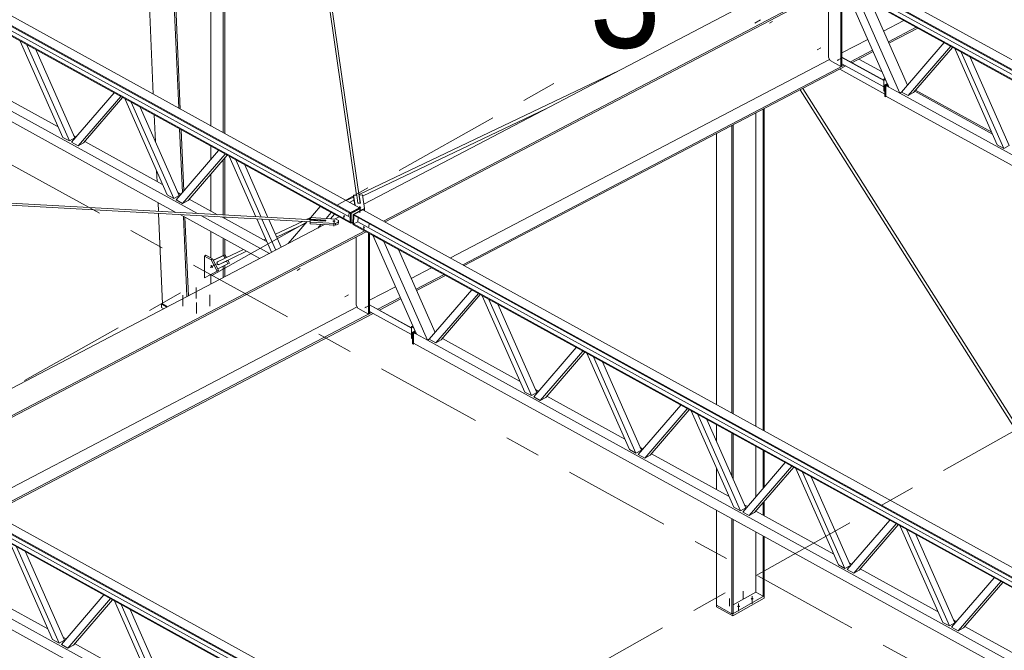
# Model space of a CAD drawing. Header units: millimetres. Extents: x -260 to 160, y -50 to 247.
# Tile 67 of 74: x 42 to 69, y 81 to 98. Entities that reach past the tile are written whole.
import ezdxf

# ---------------------------------------------------------------- set-up
doc = ezdxf.new("R2010")
doc.units = ezdxf.units.MM
for name, pattern in [('XKITLINE00', [0]), ('XKITLINE02', [4, 2, -2]), ('XKITLINE03', [6, 3, -1, 1, -1])]:
    doc.linetypes.add(name, pattern=pattern)
for name, color, linetype, lineweight in [('Element', 2, 'Continuous', 0), ('Spoina', 1, 'Continuous', 0), ('Śruba', 3, 'Continuous', 0)]:
    doc.layers.add(name, color=color, linetype=linetype, lineweight=lineweight)
doc.styles.add('ARIAL', font='ARIAL.TTF')

msp = doc.modelspace()

# ---------------------------------------------------------------- hatches: boundary and pattern name
at = {"layer": 'Śruba'}
for points in [[(64.779, 97.332), (64.781, 97.327), (64.782, 97.323), (64.782, 97.319), (64.782, 97.315), (64.78, 97.311), (64.779, 97.309), (64.776, 97.307), (64.774, 97.306), (64.771, 97.306), (64.767, 97.307), (64.764, 97.308), (64.76, 97.311), (64.757, 97.314), (64.754, 97.318), (64.751, 97.322), (64.749, 97.326), (64.748, 97.331), (64.747, 97.335), (64.746, 97.339), (64.747, 97.343), (64.748, 97.346), (64.75, 97.349), (64.752, 97.351), (64.755, 97.352), (64.758, 97.352), (64.761, 97.351), (64.765, 97.349), (64.768, 97.347), (64.771, 97.344), (64.774, 97.34), (64.777, 97.336)], [(51.387, 93.177), (51.38, 93.179), (51.373, 93.181), (51.367, 93.184), (51.362, 93.187), (51.359, 93.191), (51.357, 93.195), (51.356, 93.199), (51.357, 93.203), (51.359, 93.207), (51.363, 93.21), (51.368, 93.213), (51.374, 93.216), (51.381, 93.218), (51.388, 93.219), (51.396, 93.219), (51.404, 93.218), (51.411, 93.217), (51.418, 93.215), (51.424, 93.212), (51.428, 93.209), (51.432, 93.205), (51.434, 93.201), (51.435, 93.197), (51.434, 93.193), (51.431, 93.189), (51.428, 93.185), (51.423, 93.182), (51.417, 93.18), (51.41, 93.178), (51.402, 93.177), (51.395, 93.177)], [(50.665, 92.802), (50.657, 92.804), (50.651, 92.806), (50.645, 92.808), (50.64, 92.812), (50.636, 92.815), (50.634, 92.819), (50.634, 92.824), (50.634, 92.828), (50.637, 92.832), (50.64, 92.835), (50.645, 92.838), (50.651, 92.841), (50.658, 92.842), (50.666, 92.843), (50.673, 92.844), (50.681, 92.843), (50.688, 92.842), (50.695, 92.84), (50.701, 92.837), (50.706, 92.833), (50.709, 92.83), (50.711, 92.826), (50.712, 92.822), (50.711, 92.817), (50.709, 92.814), (50.705, 92.81), (50.7, 92.807), (50.694, 92.805), (50.687, 92.803), (50.68, 92.802), (50.672, 92.802)], [(50.948, 92.94), (50.943, 92.941), (50.939, 92.943), (50.935, 92.944), (50.932, 92.946), (50.93, 92.949), (50.928, 92.951), (50.928, 92.954), (50.928, 92.957), (50.93, 92.959), (50.932, 92.961), (50.935, 92.963), (50.939, 92.965), (50.944, 92.966), (50.948, 92.967), (50.953, 92.967), (50.958, 92.966), (50.963, 92.966), (50.967, 92.964), (50.971, 92.962), (50.974, 92.96), (50.976, 92.958), (50.977, 92.955), (50.978, 92.953), (50.977, 92.95), (50.976, 92.948), (50.973, 92.945), (50.97, 92.943), (50.966, 92.942), (50.962, 92.941), (50.957, 92.94), (50.952, 92.94)], [(51.506, 92.633), (51.501, 92.634), (51.497, 92.635), (51.493, 92.637), (51.49, 92.639), (51.488, 92.642), (51.486, 92.644), (51.486, 92.647), (51.486, 92.649), (51.488, 92.652), (51.49, 92.654), (51.493, 92.656), (51.497, 92.658), (51.502, 92.659), (51.506, 92.659), (51.511, 92.659), (51.516, 92.659), (51.521, 92.658), (51.525, 92.657), (51.529, 92.655), (51.532, 92.653), (51.534, 92.651), (51.535, 92.648), (51.536, 92.645), (51.535, 92.643), (51.534, 92.64), (51.531, 92.638), (51.528, 92.636), (51.524, 92.635), (51.52, 92.633), (51.515, 92.633), (51.51, 92.633)], [(47.283, 91.561), (47.286, 91.553), (47.288, 91.545), (47.288, 91.537), (47.288, 91.53), (47.286, 91.524), (47.282, 91.519), (47.278, 91.516), (47.273, 91.514), (47.267, 91.514), (47.261, 91.515), (47.255, 91.518), (47.248, 91.522), (47.242, 91.528), (47.236, 91.535), (47.232, 91.543), (47.228, 91.551), (47.225, 91.559), (47.223, 91.567), (47.223, 91.575), (47.223, 91.582), (47.225, 91.588), (47.229, 91.593), (47.233, 91.597), (47.238, 91.598), (47.244, 91.599), (47.25, 91.597), (47.256, 91.594), (47.263, 91.59), (47.269, 91.584), (47.275, 91.577), (47.279, 91.57)], [(51.579, 90.418), (51.58, 90.413), (51.581, 90.409), (51.582, 90.405), (51.581, 90.401), (51.58, 90.398), (51.578, 90.395), (51.576, 90.393), (51.573, 90.392), (51.57, 90.392), (51.567, 90.393), (51.563, 90.395), (51.56, 90.397), (51.557, 90.4), (51.554, 90.404), (51.551, 90.408), (51.549, 90.412), (51.547, 90.417), (51.546, 90.421), (51.546, 90.425), (51.547, 90.429), (51.548, 90.433), (51.549, 90.435), (51.552, 90.437), (51.554, 90.438), (51.558, 90.438), (51.561, 90.437), (51.564, 90.436), (51.568, 90.433), (51.571, 90.43), (51.574, 90.426), (51.577, 90.422)], [(62.352, 82.253), (62.344, 82.254), (62.337, 82.257), (62.331, 82.259), (62.327, 82.263), (62.323, 82.266), (62.321, 82.27), (62.32, 82.275), (62.321, 82.279), (62.323, 82.283), (62.327, 82.287), (62.331, 82.29), (62.337, 82.293), (62.344, 82.295), (62.352, 82.296), (62.359, 82.296), (62.367, 82.296), (62.374, 82.295), (62.381, 82.293), (62.387, 82.29), (62.392, 82.287), (62.395, 82.283), (62.398, 82.279), (62.398, 82.275), (62.398, 82.27), (62.395, 82.266), (62.392, 82.263), (62.387, 82.259), (62.381, 82.257), (62.374, 82.254), (62.367, 82.253), (62.359, 82.253)], [(61.974, 82.042), (61.967, 82.043), (61.96, 82.045), (61.954, 82.048), (61.949, 82.051), (61.946, 82.055), (61.943, 82.059), (61.943, 82.063), (61.943, 82.068), (61.946, 82.072), (61.949, 82.075), (61.954, 82.079), (61.96, 82.081), (61.967, 82.083), (61.974, 82.085), (61.982, 82.085), (61.99, 82.085), (61.997, 82.083), (62.004, 82.081), (62.01, 82.079), (62.015, 82.075), (62.018, 82.072), (62.021, 82.068), (62.021, 82.063), (62.021, 82.059), (62.018, 82.055), (62.015, 82.051), (62.01, 82.048), (62.004, 82.045), (61.997, 82.043), (61.99, 82.042), (61.982, 82.041)]]:
    msp.add_hatch(color=256, dxfattribs=at).paths.add_polyline_path(points, flags=17)

# ---------------------------------------------------------------- linework, layer by layer
at = {"layer": 'Element', "linetype": 'XKITLINE00', "lineweight": 0}
for p, q in [((21.044, 109.905), (51.389, 93.193)), ((20.792, 109.749), (51.137, 93.037)), ((20.793, 109.773), (51.138, 93.061)), ((51.13, 92.772), (20.785, 109.484)), ((51.131, 92.796), (20.786, 109.508)), ((51.409, 93.323), (49.324, 107.715)), ((51.304, 93.551), (49.286, 107.482)), ((47.235, 95.48), (47.235, 106.507)), ((47.58, 95.29), (47.58, 106.515)), ((47.621, 95.268), (47.621, 106.493)), ((46.334, 95.977), (45.906, 105.812)), ((46.376, 95.953), (45.946, 105.833)), ((45.624, 96.368), (45.228, 105.457)), ((36.091, 101.207), (51.134, 92.922)), ((92.263, 84.587), (64.429, 99.917)), ((92.263, 84.563), (64.429, 99.892)), ((64.68, 100.048), (92.515, 84.719)), ((34.221, 99.697), (46.257, 93.069)), ((34.497, 99.842), (46.856, 93.035)), ((51.505, 93.301), (64.021, 99.848)), ((92.256, 84.322), (64.422, 99.651)), ((64.542, 99.714), (92.26, 84.448)), ((52.055, 92.826), (64.731, 99.457)), ((52.1, 92.801), (64.775, 99.433)), ((64.84, 97.142), (64.84, 99.397)), ((64.87, 97.159), (64.87, 99.38)), ((64.493, 99.285), (64.493, 97.393)), ((64.955, 99.334), (66.177, 96.57)), ((65.262, 99.164), (92.256, 84.298)), ((65.262, 99.164), (66.484, 96.401)), ((66.7, 96.621), (65.677, 98.936)), ((66.032, 98.132), (66.598, 98.429)), ((66.166, 97.829), (66.946, 98.237)), ((66.183, 97.791), (66.99, 98.213)), ((43.093, 95.163), (41.904, 97.853)), ((43.278, 95.062), (42.089, 97.751)), ((64.87, 97.524), (65.589, 97.9)), ((66.534, 96.429), (67.724, 97.809)), ((66.719, 96.328), (67.908, 97.707)), ((42.337, 97.614), (43.429, 95.146)), ((65.105, 97.274), (65.723, 97.597)), ((65.149, 97.249), (65.74, 97.558)), ((67.961, 97.678), (66.87, 96.412)), ((69.209, 94.956), (68.02, 97.646)), ((69.393, 94.855), (68.204, 97.544)), ((53.925, 91.796), (64.522, 97.342)), ((54.272, 91.605), (64.931, 97.183)), ((54.316, 91.58), (64.976, 97.159)), ((64.493, 97.393), (64.544, 97.306)), ((64.544, 97.306), (64.84, 97.142)), ((64.84, 97.142), (64.87, 97.159)), ((64.87, 97.403), (66.041, 96.758)), ((64.87, 97.395), (66.041, 96.75)), ((64.87, 97.217), (66.041, 96.572)), ((65.343, 97.351), (65.989, 96.995)), ((68.453, 97.407), (69.544, 94.939)), ((51.373, 93.571), (58.644, 97.035)), ((64.806, 97.07), (66.07, 96.374)), ((40.787, 96.657), (42.963, 95.459)), ((66.041, 96.791), (66.071, 96.808)), ((66.091, 96.763), (66.041, 96.791)), ((66.041, 96.791), (66.041, 96.464)), ((66.07, 96.63), (66.134, 96.666)), ((66.085, 96.621), (66.07, 96.63)), ((66.07, 96.303), (66.07, 96.63)), ((66.071, 96.808), (66.072, 96.807)), ((66.085, 96.621), (66.14, 96.652)), ((66.085, 96.295), (66.085, 96.621)), ((66.146, 96.64), (66.098, 96.614)), ((66.098, 96.614), (66.177, 96.57)), ((66.098, 96.614), (66.098, 96.317)), ((43.339, 95.028), (44.528, 96.408)), ((73.508, 81.01), (63.699, 96.49)), ((73.663, 80.925), (63.774, 96.53)), ((66.041, 96.464), (66.07, 96.448)), ((66.098, 96.317), (89.571, 83.389)), ((66.484, 96.401), (66.177, 96.57)), ((66.484, 96.401), (66.534, 96.429)), ((66.484, 96.401), (89.784, 83.569)), ((66.719, 96.328), (66.534, 96.429)), ((66.87, 96.412), (66.719, 96.328)), ((66.902, 96.45), (69.078, 95.252)), ((66.927, 96.478), (69.054, 95.307)), ((43.524, 94.927), (44.713, 96.306)), ((44.766, 96.277), (43.674, 95.011)), ((46.014, 93.555), (44.824, 96.245)), ((46.198, 93.454), (45.009, 96.143)), ((66.07, 96.303), (66.085, 96.295)), ((66.085, 96.295), (66.111, 96.309)), ((45.258, 96.006), (46.349, 93.538)), ((45.681, 95.048), (45.649, 95.791)), ((51.473, 93.523), (56.612, 95.972)), ((62.462, 87.094), (62.462, 95.843)), ((62.667, 86.981), (62.667, 95.951)), ((62.699, 86.963), (62.699, 95.967)), ((61.794, 87.462), (61.794, 95.494)), ((61.826, 87.444), (61.826, 95.51)), ((43.396, 95.22), (43.47, 95.18)), ((46.436, 93.625), (46.359, 95.399)), ((46.476, 93.671), (46.401, 95.376)), ((61.363, 87.699), (61.363, 95.268)), ((43.278, 95.062), (43.093, 95.163)), ((43.429, 95.146), (43.278, 95.062)), ((43.524, 94.927), (43.339, 95.028)), ((43.674, 95.011), (43.524, 94.927)), ((43.707, 95.049), (45.883, 93.851)), ((69.393, 94.855), (69.209, 94.956)), ((69.544, 94.939), (69.393, 94.855)), ((46.259, 93.42), (47.449, 94.799)), ((46.444, 93.318), (47.633, 94.698)), ((47.686, 94.669), (46.595, 93.403)), ((47.235, 94.552), (47.235, 94.917)), ((47.58, 92.995), (47.58, 94.546)), ((47.621, 92.993), (47.621, 94.593)), ((48.493, 92.945), (47.745, 94.636)), ((48.636, 92.937), (47.929, 94.535)), ((48.829, 92.926), (48.178, 94.398)), ((23.648, 94.32), (50.441, 92.837)), ((24.072, 94.24), (50.007, 92.804)), ((45.73, 93.935), (45.717, 94.226)), ((47.235, 93.106), (47.235, 94.146)), ((46.316, 93.612), (46.39, 93.571)), ((45.766, 93.096), (45.756, 93.344)), ((46.198, 93.454), (46.014, 93.555)), ((46.349, 93.538), (46.198, 93.454)), ((46.444, 93.318), (46.259, 93.42)), ((46.595, 93.403), (46.444, 93.318)), ((46.627, 93.441), (47.42, 93.004)), ((51.014, 93.399), (51.219, 93.497)), ((51.106, 93.348), (51.232, 93.408)), ((51.218, 93.501), (51.219, 93.549)), ((51.252, 93.268), (51.218, 93.501)), ((51.219, 93.549), (51.308, 93.551)), ((51.261, 93.263), (51.219, 93.549)), ((51.308, 93.551), (51.342, 93.321)), ((51.342, 93.321), (51.413, 93.323)), ((51.357, 93.322), (51.359, 93.324)), ((51.359, 93.324), (51.377, 93.328)), ((51.377, 93.328), (51.394, 93.325)), ((51.379, 93.53), (51.38, 93.553)), ((51.38, 93.553), (51.469, 93.555)), ((51.413, 93.323), (51.38, 93.553)), ((51.394, 93.325), (51.397, 93.323)), ((51.469, 93.555), (51.524, 93.172)), ((45.879, 90.514), (45.769, 93.038)), ((49.969, 92.863), (50.29, 93.235)), ((50.29, 93.235), (50.597, 93.065)), ((50.29, 93.235), (50.29, 93.235)), ((50.453, 92.898), (50.597, 93.065)), ((50.577, 92.891), (50.685, 93.017)), ((50.597, 93.065), (50.597, 93.066)), ((51.13, 92.781), (51.138, 93.052)), ((51.137, 93.037), (51.138, 93.052)), ((51.389, 93.193), (51.138, 93.061)), ((51.138, 93.052), (51.389, 93.184)), ((51.138, 93.052), (51.138, 93.061)), ((51.158, 93.041), (51.138, 93.052)), ((51.151, 92.77), (51.158, 93.041)), ((51.409, 93.172), (51.158, 93.041)), ((51.201, 92.742), (51.209, 93.013)), ((51.209, 93.013), (51.46, 93.144)), ((51.209, 93.013), (51.229, 93.002)), ((51.229, 93.011), (51.228, 92.987)), ((51.229, 93.011), (51.48, 93.142)), ((79.063, 77.681), (51.229, 93.011)), ((51.389, 93.184), (51.389, 93.193)), ((51.389, 93.184), (51.409, 93.172)), ((51.408, 93.117), (51.409, 93.172)), ((51.408, 93.131), (51.435, 93.131)), ((51.46, 93.144), (51.472, 93.138)), ((51.524, 93.172), (51.47, 93.139)), ((51.48, 93.142), (79.315, 77.813)), ((51.519, 93.121), (51.523, 93.124)), ((51.523, 93.124), (51.524, 93.172)), ((46.372, 93.005), (48.598, 91.779)), ((46.563, 90.715), (46.466, 92.953)), ((46.604, 90.736), (46.508, 92.93)), ((46.971, 92.972), (48.874, 91.924)), ((47.535, 92.941), (48.803, 92.242)), ((47.58, 92.916), (47.58, 92.938)), ((47.621, 92.894), (47.621, 92.936)), ((48.931, 91.954), (48.518, 92.886)), ((49.044, 92.013), (48.661, 92.878)), ((49.197, 92.093), (48.854, 92.868)), ((49.036, 92.457), (49.789, 92.816)), ((49.071, 92.379), (49.887, 92.768)), ((49.394, 92.196), (49.922, 92.809)), ((49.897, 92.867), (50.026, 92.929)), ((50.005, 92.748), (50.006, 92.796)), ((50.717, 92.708), (50.005, 92.748)), ((50.006, 92.796), (50.012, 92.844)), ((50.718, 92.757), (50.006, 92.796)), ((50.012, 92.844), (50.439, 92.82)), ((50.015, 92.86), (50.016, 92.874)), ((50.016, 92.874), (50.022, 92.922)), ((50.443, 92.851), (50.016, 92.874)), ((50.022, 92.922), (50.734, 92.883)), ((50.439, 92.82), (50.443, 92.851)), ((50.709, 92.884), (50.821, 92.942)), ((50.717, 92.708), (50.718, 92.757)), ((50.717, 92.708), (50.793, 92.743)), ((50.794, 92.791), (50.718, 92.757)), ((50.734, 92.883), (50.801, 92.84)), ((50.793, 92.743), (50.799, 92.792)), ((50.793, 92.743), (50.794, 92.791)), ((50.801, 92.84), (50.794, 92.791)), ((50.799, 92.792), (50.801, 92.84)), ((51.13, 92.772), (51.131, 92.796)), ((51.151, 92.77), (51.13, 92.781)), ((51.139, 92.776), (51.13, 92.772)), ((51.203, 92.797), (51.151, 92.77)), ((51.201, 92.742), (51.222, 92.731)), ((51.222, 92.731), (51.229, 93.002)), ((51.342, 92.808), (51.222, 92.746)), ((79.056, 77.416), (51.222, 92.746)), ((51.222, 92.746), (51.222, 92.722)), ((79.063, 77.657), (51.228, 92.987)), ((51.345, 92.923), (51.342, 92.808)), ((51.342, 92.808), (79.06, 77.543)), ((39.699, 87.124), (50.407, 92.726)), ((40.409, 86.732), (51.531, 92.551)), ((40.453, 86.708), (51.575, 92.527)), ((47.235, 91.792), (47.235, 92.529)), ((50.22, 92.628), (50.309, 92.731)), ((51.222, 92.722), (52.062, 92.259)), ((51.64, 90.228), (51.64, 92.491)), ((51.67, 90.245), (51.67, 92.474)), ((47.58, 91.864), (47.58, 92.339)), ((47.621, 91.883), (47.621, 92.317)), ((48.702, 92.298), (48.765, 92.328)), ((48.795, 92.247), (48.8, 92.25)), ((51.293, 92.379), (51.293, 90.479)), ((51.755, 92.428), (52.062, 92.259)), ((51.755, 92.428), (51.755, 92.428)), ((51.755, 92.428), (52.977, 89.664)), ((52.062, 92.259), (79.056, 77.392)), ((52.062, 92.259), (52.062, 92.259)), ((52.062, 92.259), (53.284, 89.495)), ((47.46, 91.611), (48.233, 91.98)), ((47.648, 91.796), (48.141, 92.031)), ((53.5, 89.716), (52.477, 92.03)), ((47.054, 91.847), (47.095, 91.87)), ((47.054, 91.847), (47.239, 91.746)), ((47.054, 91.236), (47.054, 91.847)), ((47.279, 91.768), (47.095, 91.87)), ((47.239, 91.746), (47.279, 91.768)), ((47.406, 91.43), (47.239, 91.746)), ((47.446, 91.453), (47.279, 91.768)), ((47.627, 91.886), (47.299, 91.73)), ((47.301, 91.727), (47.587, 91.863)), ((47.4, 91.676), (47.628, 91.785)), ((47.406, 91.664), (47.4, 91.676)), ((47.407, 91.673), (47.404, 91.653)), ((47.404, 91.653), (47.41, 91.632)), ((47.417, 91.684), (47.407, 91.673)), ((47.41, 91.632), (47.424, 91.615)), ((47.44, 91.6), (47.669, 91.709)), ((47.587, 91.863), (47.627, 91.886)), ((47.628, 91.785), (47.587, 91.863)), ((47.669, 91.807), (47.627, 91.886)), ((47.628, 91.785), (47.669, 91.807)), ((47.669, 91.709), (47.689, 91.72)), ((47.71, 91.63), (47.669, 91.709)), ((47.751, 91.653), (47.709, 91.73)), ((47.71, 91.63), (47.751, 91.653)), ((47.054, 91.236), (47.406, 91.43)), ((47.406, 91.43), (47.446, 91.453)), ((47.424, 91.494), (47.71, 91.63)), ((47.424, 91.615), (47.442, 91.608)), ((47.44, 91.6), (47.434, 91.611)), ((47.44, 91.6), (47.46, 91.611)), ((47.442, 91.608), (47.46, 91.611)), ((47.58, 91.247), (47.58, 91.568)), ((47.621, 91.268), (47.621, 91.587)), ((52.833, 91.225), (53.4, 91.522)), ((47.235, 91.067), (47.235, 91.336)), ((52.967, 90.922), (53.748, 91.33)), ((52.984, 90.883), (53.792, 91.306)), ((51.67, 90.616), (52.389, 90.993)), ((53.334, 89.523), (54.524, 90.903)), ((51.899, 90.363), (52.523, 90.69)), ((51.944, 90.339), (52.54, 90.651)), ((53.519, 89.422), (54.708, 90.801)), ((54.761, 90.772), (53.67, 89.506)), ((56.009, 88.05), (54.819, 90.74)), ((56.193, 87.949), (55.004, 90.638)), ((40.719, 84.885), (51.319, 90.433)), ((41.066, 84.694), (51.726, 90.272)), ((45.857, 90.502), (45.879, 90.514)), ((46.002, 90.422), (45.857, 90.502)), ((45.857, 90.502), (45.857, 90.413)), ((45.857, 90.413), (45.919, 90.378)), ((45.879, 90.514), (46.025, 90.433)), ((51.293, 90.479), (51.343, 90.392)), ((51.343, 90.392), (51.64, 90.228)), ((51.67, 90.489), (52.841, 89.845)), ((51.67, 90.481), (52.841, 89.836)), ((51.67, 90.303), (52.841, 89.658)), ((55.253, 90.501), (56.344, 88.033)), ((41.111, 84.67), (51.77, 90.248)), ((51.64, 90.228), (51.67, 90.245)), ((52.841, 89.877), (52.871, 89.894)), ((52.896, 89.847), (52.841, 89.877)), ((52.841, 89.877), (52.841, 89.55)), ((52.87, 89.724), (52.934, 89.76)), ((52.885, 89.716), (52.87, 89.724)), ((52.87, 89.397), (52.87, 89.724)), ((52.871, 89.894), (52.876, 89.891)), ((52.885, 89.716), (52.94, 89.747)), ((52.885, 89.389), (52.885, 89.716)), ((52.946, 89.735), (52.898, 89.708)), ((52.898, 89.708), (52.977, 89.664)), ((52.898, 89.708), (52.898, 89.411)), ((52.841, 89.55), (52.87, 89.534)), ((53.284, 89.495), (52.977, 89.664)), ((53.284, 89.495), (53.334, 89.523)), ((53.284, 89.495), (76.584, 76.663)), ((53.519, 89.422), (53.334, 89.523)), ((53.67, 89.506), (53.519, 89.422)), ((53.702, 89.544), (55.878, 88.346)), ((52.87, 89.397), (52.885, 89.389)), ((52.885, 89.389), (52.911, 89.404)), ((52.898, 89.411), (76.372, 76.483)), ((56.254, 87.915), (57.444, 89.295)), ((56.439, 87.813), (57.628, 89.193)), ((57.681, 89.164), (56.59, 87.898)), ((58.929, 86.442), (57.74, 89.132)), ((59.113, 86.34), (57.924, 89.03)), ((58.173, 88.893), (59.264, 86.425)), ((56.311, 88.107), (56.385, 88.067)), ((56.193, 87.949), (56.009, 88.05)), ((56.344, 88.033), (56.193, 87.949)), ((56.439, 87.813), (56.254, 87.915)), ((56.59, 87.898), (56.439, 87.813)), ((56.622, 87.936), (58.798, 86.738)), ((59.175, 86.307), (60.364, 87.686)), ((59.359, 86.205), (60.548, 87.585)), ((60.601, 87.556), (59.51, 86.29)), ((61.849, 84.834), (60.66, 87.523)), ((62.034, 84.732), (60.844, 87.422)), ((61.093, 87.285), (62.184, 84.817)), ((61.363, 86.674), (61.363, 87.136)), ((61.794, 85.699), (61.794, 86.899)), ((61.826, 85.627), (61.826, 86.881)), ((59.113, 86.34), (58.929, 86.442)), ((59.264, 86.425), (59.113, 86.34)), ((59.231, 86.499), (59.305, 86.458)), ((62.462, 85.124), (62.462, 86.531)), ((62.667, 85.363), (62.667, 86.418)), ((38.28, 86.229), (66.114, 70.899)), ((59.359, 86.205), (59.175, 86.307)), ((59.51, 86.29), (59.359, 86.205)), ((59.543, 86.328), (61.718, 85.129)), ((62.699, 85.4), (62.699, 86.4)), ((65.862, 70.743), (38.028, 86.073)), ((65.863, 70.768), (38.029, 86.097)), ((38.141, 85.894), (65.859, 70.629)), ((61.363, 85.325), (61.363, 85.933)), ((62.095, 84.698), (63.284, 86.078)), ((62.279, 84.597), (63.469, 85.977)), ((63.521, 85.947), (62.43, 84.681)), ((64.769, 83.225), (63.58, 85.915)), ((65.855, 70.478), (38.021, 85.808)), ((65.856, 70.502), (38.022, 85.832)), ((64.954, 83.124), (63.764, 85.814)), ((64.013, 85.677), (65.105, 83.208)), ((62.034, 84.732), (61.849, 84.834)), ((62.184, 84.817), (62.034, 84.732)), ((62.152, 84.891), (62.226, 84.85)), ((62.667, 84.607), (62.667, 84.957)), ((62.699, 84.589), (62.699, 84.994)), ((61.363, 82.097), (61.363, 84.749)), ((61.794, 81.859), (61.794, 84.511)), ((61.826, 81.877), (61.826, 84.494)), ((62.279, 84.597), (62.095, 84.698)), ((62.43, 84.681), (62.279, 84.597)), ((62.463, 84.719), (64.639, 83.521)), ((65.015, 83.09), (66.204, 84.47)), ((65.199, 82.989), (66.389, 84.368)), ((66.442, 84.339), (65.35, 83.073)), ((67.689, 81.617), (66.5, 84.307)), ((67.874, 81.516), (66.685, 84.205)), ((62.462, 82.462), (62.462, 84.144)), ((62.667, 82.349), (62.667, 84.03)), ((62.699, 82.367), (62.699, 84.013)), ((66.933, 84.068), (68.025, 81.6)), ((42.808, 81.137), (41.619, 83.826)), ((42.993, 81.035), (41.804, 83.725)), ((42.052, 83.588), (43.144, 81.12)), ((64.954, 83.124), (64.769, 83.225)), ((65.105, 83.208), (64.954, 83.124)), ((65.072, 83.283), (65.146, 83.242)), ((65.383, 83.111), (67.559, 81.913)), ((65.199, 82.989), (65.015, 83.09)), ((65.35, 83.073), (65.199, 82.989)), ((67.935, 81.482), (69.125, 82.862)), ((40.084, 82.581), (63.384, 69.749)), ((40.502, 82.631), (42.678, 81.432)), ((68.12, 81.38), (69.309, 82.76)), ((69.362, 82.731), (68.27, 81.465)), ((39.698, 82.497), (63.172, 69.569)), ((43.054, 81.001), (44.244, 82.381)), ((43.239, 80.9), (44.428, 82.279)), ((62.699, 82.353), (61.819, 81.859)), ((62.699, 82.293), (61.819, 81.8)), ((61.826, 82.106), (62.462, 82.462)), ((62.462, 82.462), (62.667, 82.349)), ((62.667, 82.349), (62.699, 82.367)), ((62.687, 82.36), (62.699, 82.353)), ((62.699, 82.293), (62.699, 82.353)), ((44.481, 82.25), (43.389, 80.984)), ((45.729, 79.528), (44.539, 82.218)), ((45.913, 79.427), (44.724, 82.117)), ((61.363, 82.111), (61.363, 82.111)), ((61.363, 82.051), (61.363, 82.111)), ((61.363, 82.111), (61.363, 82.111)), ((61.363, 82.097), (61.794, 81.859)), ((61.819, 81.8), (61.363, 82.051)), ((44.973, 81.979), (46.064, 79.511)), ((61.794, 81.859), (61.826, 81.877)), ((61.807, 81.866), (61.819, 81.859)), ((61.819, 81.859), (61.819, 81.8)), ((67.874, 81.516), (67.689, 81.617)), ((68.025, 81.6), (67.874, 81.516)), ((68.12, 81.38), (67.935, 81.482)), ((67.992, 81.674), (68.066, 81.634)), ((68.27, 81.465), (68.12, 81.38)), ((68.303, 81.503), (70.479, 80.305)), ((43.111, 81.194), (43.185, 81.153)), ((42.993, 81.035), (42.808, 81.137)), ((43.144, 81.12), (42.993, 81.035)), ((43.239, 80.9), (43.054, 81.001)), ((43.389, 80.984), (43.239, 80.9)), ((43.422, 81.022), (45.598, 79.824))]:
    msp.add_line(p, q, dxfattribs=at)
at = {"layer": 'Spoina', "linetype": 'XKITLINE03', "lineweight": 0}
for p, q in [((-142.455, 195.8), (115.24, 53.875)), ((-67.891, 26.774), (56.82, 96.667)), ((-52.673, 18.392), (72.038, 88.286))]:
    msp.add_line(p, q, dxfattribs=at)
at = {"layer": 'Śruba', "linetype": 'XKITLINE02', "lineweight": 0}
for p, q in [((62.596, 98.442), (62.432, 98.35)), ((62.844, 98.352), (62.932, 98.402)), ((64.276, 97.668), (64.175, 97.611)), ((66.08, 96.578), (66.168, 96.628)), ((51.092, 92.97), (51.094, 93.06)), ((51.65, 92.662), (51.652, 92.753)), ((49.643, 91.447), (49.731, 91.496)), ((46.824, 90.661), (46.824, 90.97)), ((46.447, 90.45), (46.447, 90.759)), ((46.827, 90.24), (46.827, 90.549)), ((47.204, 90.452), (47.204, 90.761)), ((51.076, 90.762), (50.975, 90.705)), ((52.879, 89.665), (52.967, 89.714)), ((61.728, 82.066), (61.728, 82.28)), ((62.106, 82.278), (62.106, 82.492))]:
    msp.add_line(p, q, dxfattribs=at)
at = {"layer": 'Śruba', "linetype": 'XKITLINE00', "lineweight": 0}
for p, q in [((64.834, 97.368), (64.734, 97.312)), ((51.396, 93.24), (51.392, 93.059)), ((50.674, 92.863), (50.669, 92.683)), ((50.951, 92.896), (50.954, 92.987)), ((51.509, 92.589), (51.512, 92.679)), ((47.377, 91.624), (47.214, 91.533)), ((51.634, 90.454), (51.533, 90.398)), ((62.359, 82.138), (62.359, 82.352)), ((61.982, 81.927), (61.982, 82.14))]:
    msp.add_line(p, q, dxfattribs=at)

# ---------------------------------------------------------------- texts
at = {"layer": 'Spoina', "style": 'ARIAL', "width": 0.85}
msp.add_text('3', height=3, dxfattribs=at).set_placement((57.82, 97.667))

doc.saveas('drawing.dxf')
